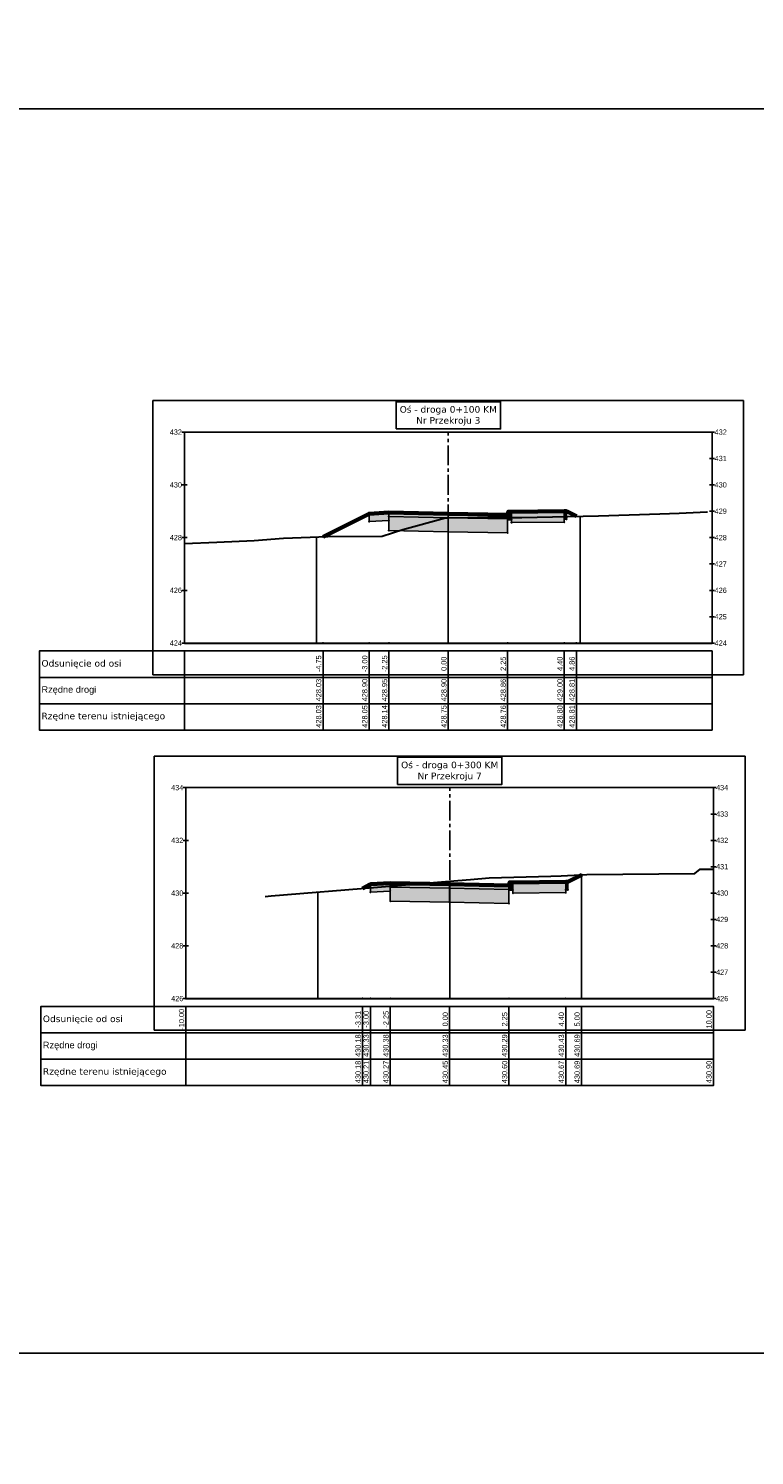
# Model space of a CAD drawing. Header units: metres. Extents: x 7331444 to 14836576, y 5479641 to 11132379.
# Tile 41 of 53: x 7418689 to 7418717, y 5566275 to 5566329. Entities that reach past the tile are written whole.
import ezdxf

# ---------------------------------------------------------------- set-up
doc = ezdxf.new("R2010")
doc.units = ezdxf.units.M
doc.linetypes.add('CENTER2', pattern=[1.125, 0.75, -0.125, 0.125, -0.125])
for name, color, linetype in [('C-DROGI-PRZEKROJE', 7, 'Continuous'), ('C-DROGI-PRZEKROJE-WIDOKI', 7, 'Continuous'), ('C-DROGI-PRZEKROJE-WIDOKI-ETYKIETY', 7, 'Continuous')]:
    doc.layers.add(name, color=color, linetype=linetype)

# ---------------------------------------------------------------- blocks, each defined once
blk = doc.blocks.new('*U802')
at = {"layer": 'C-DROGI-PRZEKROJE-WIDOKI', "color": 3, "linetype": 'Continuous', "lineweight": -3}
for p, q in [((11.2, 9.2), (-11.2, 9.2)), ((-11.2, 9.2), (-11.2, -1.2)), ((11.2, -1.2), (11.2, 9.2)), ((-11.2, -1.2), (11.2, -1.2))]:
    blk.add_line(p, q, dxfattribs=at)
at = {"layer": 'C-DROGI-PRZEKROJE-WIDOKI', "color": 7, "linetype": 'Continuous', "lineweight": -3}
for p, q in [((-10.1, 8), (-9.9, 8)), ((-10, 0), (-10, 8)), ((-10, 8), (10, 8)), ((9.9, 8), (10.1, 8)), ((10, 0), (10, 8)), ((9.9, 7), (10.1, 7)), ((-10.1, 6), (-9.9, 6)), ((9.9, 6), (10.1, 6)), ((9.9, 5), (10.1, 5)), ((-10.1, 4), (-9.9, 4)), ((9.9, 4), (10.1, 4)), ((9.9, 3), (10.1, 3)), ((-10.1, 2), (-9.9, 2)), ((9.9, 2), (10.1, 2)), ((9.9, 1), (10.1, 1)), ((-10.1, 0), (-9.9, 0)), ((9.9, 0), (10.1, 0))]:
    blk.add_line(p, q, dxfattribs=at)
at = {"layer": 'C-DROGI-PRZEKROJE-WIDOKI', "color": 7, "linetype": 'CENTER2', "lineweight": -3}
blk.add_line((0, 0), (0, 8), dxfattribs=at)
at = {"layer": 'C-DROGI-PRZEKROJE-WIDOKI', "color": 9, "linetype": 'Continuous', "lineweight": -3}
for p, q in [((10, 0), (10, 8)), ((0, 0), (0, 4.904)), ((0, 0), (0, 4.904)), ((5, 0), (5, 4.813)), ((-5, 0), (-5, 4.021)), ((-10, 0), (-10, 3.777))]:
    blk.add_line(p, q, dxfattribs=at)
at = {"layer": 'C-DROGI-PRZEKROJE-WIDOKI', "color": 7, "linetype": 'Continuous', "lineweight": 30}
blk.add_line((-10, 0), (10, 0), dxfattribs=at)
at = {"layer": 'C-DROGI-PRZEKROJE-WIDOKI', "color": 7, "linetype": 'Continuous', "lineweight": -3}
for points in [[(-1.98, 8.125), (1.98, 8.125), (1.98, 9.155), (-1.98, 9.155)], [(-10, -1.3), (-10, -0.3), (-15.5, -0.3), (-15.5, -1.3)], [(-10, -1.3), (10, -1.3), (10, -0.3), (-10, -0.3)], [(-10, -2.3), (-10, -1.3), (-15.5, -1.3), (-15.5, -2.3)], [(-10, -2.3), (10, -2.3), (10, -1.3), (-10, -1.3)], [(-10, -3.3), (-10, -2.3), (-15.5, -2.3), (-15.5, -3.3)], [(-10, -3.3), (10, -3.3), (10, -2.3), (-10, -2.3)]]:
    blk.add_3dface(points, dxfattribs=at)
for s, insert, char_height, attachment_point in [('{\\fVerdana|b0|i0|c0|p34;Oś - droga 0+100\\fVerdana|b0|i0|c238|p34; KM\\fVerdana|b0|i0|c0|p34;\\PNr Przekroju 3}', (0, 8.25), 0.25, 8), ('432', (-10.1, 8), 0.2, 6), ('432', (10.1, 8), 0.2, 4), ('431', (10.1, 7), 0.2, 4), ('430', (-10.1, 6), 0.2, 6), ('430', (10.1, 6), 0.2, 4), ('429', (10.1, 5), 0.2, 4), ('428', (-10.1, 4), 0.2, 6), ('428', (10.1, 4), 0.2, 4), ('427', (10.1, 3), 0.2, 4), ('426', (-10.1, 2), 0.2, 6), ('426', (10.1, 2), 0.2, 4), ('425', (10.1, 1), 0.2, 4), ('424', (-10.1, 0), 0.2, 6), ('424', (10.1, 0), 0.2, 4), ('{\\fVerdana|b0|i0|c238|p34;Odsunięcie od osi}', (-15.425, -0.8), 0.25, 4), ('{\\fArial|b0|i0|c238|p34;Rzędne drogi}', (-15.425, -1.8), 0.25, 4), ('{\\fVerdana|b0|i0|c238|p34;Rzędne terenu istniejącego}', (-15.425, -2.8), 0.25, 4)]:
    blk.add_mtext(s, dxfattribs=dict(at, insert=insert, char_height=char_height, attachment_point=attachment_point))
blk = doc.blocks.new('*U801')
at = {"layer": 'C-DROGI-PRZEKROJE', "linetype": 'Continuous', "lineweight": -3}
for points in [[(7418920.351, 5565931.819), (7418919.601, 5565931.774), (7418919.601, 5565931.474), (7418920.351, 5565931.519)], [(7418922.601, 5565931.774), (7418920.351, 5565931.819), (7418920.351, 5565931.794), (7418922.601, 5565931.749)], [(7418920.351, 5565931.794), (7418922.601, 5565931.749), (7418922.601, 5565931.724), (7418920.351, 5565931.769)], [(7418922.601, 5565931.724), (7418920.351, 5565931.769), (7418920.351, 5565931.669), (7418922.601, 5565931.624)], [(7418920.351, 5565931.669), (7418922.601, 5565931.624), (7418922.601, 5565931.094), (7418920.351, 5565931.139)], [(7418922.601, 5565931.774), (7418924.851, 5565931.729), (7418924.851, 5565931.704), (7418922.601, 5565931.749)], [(7418924.851, 5565931.704), (7418922.601, 5565931.749), (7418922.601, 5565931.724), (7418924.851, 5565931.679)], [(7418922.601, 5565931.724), (7418924.851, 5565931.679), (7418924.851, 5565931.579), (7418922.601, 5565931.624)], [(7418924.851, 5565931.579), (7418922.601, 5565931.624), (7418922.601, 5565931.094), (7418924.851, 5565931.049)], [(7418925.001, 5565931.549), (7418924.851, 5565931.549), (7418924.851, 5565931.729), (7418924.881, 5565931.849), (7418925.001, 5565931.849)], [(7418925.001, 5565931.849), (7418927.001, 5565931.869), (7418927.001, 5565931.459), (7418925.001, 5565931.439)], [(7418927.001, 5565931.869), (7418927.081, 5565931.869), (7418927.081, 5565931.569), (7418927.001, 5565931.569)]]:
    blk.add_hatch(color=252, dxfattribs=at).paths.add_polyline_path(points)
at = {"layer": 'C-DROGI-PRZEKROJE', "color": 9, "linetype": 'Continuous', "lineweight": -3}
for p, q in [((7418919.601, 5565931.774), (7418917.852, 5565930.9)), ((7418919.601, 5565931.774), (7418917.852, 5565930.9)), ((7418919.601, 5565931.774), (7418917.852, 5565930.9)), ((7418919.601, 5565931.774), (7418917.852, 5565930.9)), ((7418919.601, 5565931.774), (7418917.852, 5565930.9)), ((7418919.601, 5565931.774), (7418917.852, 5565930.9)), ((7418920.351, 5565931.819), (7418919.601, 5565931.774)), ((7418919.601, 5565931.774), (7418919.601, 5565931.474)), ((7418919.601, 5565931.474), (7418920.351, 5565931.519)), ((7418922.601, 5565931.774), (7418920.351, 5565931.819)), ((7418922.601, 5565931.774), (7418920.351, 5565931.819)), ((7418920.351, 5565931.819), (7418920.351, 5565931.794)), ((7418920.351, 5565931.519), (7418920.351, 5565931.819)), ((7418920.351, 5565931.794), (7418922.601, 5565931.749)), ((7418920.351, 5565931.794), (7418920.351, 5565931.769)), ((7418922.601, 5565931.724), (7418920.351, 5565931.769)), ((7418920.351, 5565931.769), (7418920.351, 5565931.669)), ((7418920.351, 5565931.669), (7418922.601, 5565931.624)), ((7418920.351, 5565931.139), (7418920.351, 5565931.669)), ((7418922.601, 5565931.749), (7418922.601, 5565931.774)), ((7418922.601, 5565931.774), (7418924.851, 5565931.729)), ((7418922.601, 5565931.774), (7418924.851, 5565931.729)), ((7418922.601, 5565931.749), (7418922.601, 5565931.774)), ((7418922.601, 5565931.749), (7418922.601, 5565931.724)), ((7418924.851, 5565931.704), (7418922.601, 5565931.749)), ((7418922.601, 5565931.749), (7418922.601, 5565931.724)), ((7418922.601, 5565931.624), (7418922.601, 5565931.724)), ((7418922.601, 5565931.724), (7418924.851, 5565931.679)), ((7418922.601, 5565931.624), (7418922.601, 5565931.724)), ((7418922.601, 5565931.624), (7418922.601, 5565931.094)), ((7418924.851, 5565931.579), (7418922.601, 5565931.624)), ((7418922.601, 5565931.624), (7418922.601, 5565931.094)), ((7418924.851, 5565931.729), (7418924.881, 5565931.849)), ((7418924.851, 5565931.729), (7418924.851, 5565931.704)), ((7418924.851, 5565931.549), (7418924.851, 5565931.729)), ((7418924.851, 5565931.704), (7418924.851, 5565931.679)), ((7418924.851, 5565931.679), (7418924.851, 5565931.579)), ((7418924.851, 5565931.049), (7418924.851, 5565931.579)), ((7418925.001, 5565931.549), (7418924.851, 5565931.549)), ((7418924.881, 5565931.849), (7418925.001, 5565931.849)), ((7418925.001, 5565931.849), (7418927.001, 5565931.869)), ((7418925.001, 5565931.849), (7418925.001, 5565931.549)), ((7418925.001, 5565931.439), (7418925.001, 5565931.849)), ((7418927.001, 5565931.459), (7418925.001, 5565931.439)), ((7418927.001, 5565931.869), (7418927.001, 5565931.459)), ((7418927.001, 5565931.569), (7418927.001, 5565931.869)), ((7418927.001, 5565931.869), (7418927.081, 5565931.869)), ((7418927.081, 5565931.569), (7418927.001, 5565931.569)), ((7418927.081, 5565931.869), (7418927.081, 5565931.569)), ((7418927.081, 5565931.869), (7418927.458, 5565931.68)), ((7418927.081, 5565931.869), (7418927.458, 5565931.68)), ((7418927.081, 5565931.869), (7418927.458, 5565931.68)), ((7418927.081, 5565931.869), (7418927.458, 5565931.68)), ((7418927.081, 5565931.869), (7418927.458, 5565931.68)), ((7418927.081, 5565931.869), (7418927.458, 5565931.68)), ((7418922.601, 5565931.094), (7418920.351, 5565931.139)), ((7418922.601, 5565931.094), (7418920.351, 5565931.139)), ((7418922.601, 5565931.094), (7418924.851, 5565931.049)), ((7418922.601, 5565931.094), (7418924.851, 5565931.049))]:
    blk.add_line(p, q, dxfattribs=at)
at = {"layer": 'C-DROGI-PRZEKROJE', "color": 53, "linetype": 'Continuous', "lineweight": -3}
for p, q in [((7418920.351, 5565931.819), (7418919.601, 5565931.774)), ((7418919.601, 5565931.774), (7418919.601, 5565931.474)), ((7418919.601, 5565931.474), (7418920.351, 5565931.519)), ((7418922.601, 5565931.774), (7418920.351, 5565931.819)), ((7418920.351, 5565931.819), (7418920.351, 5565931.794)), ((7418920.351, 5565931.519), (7418920.351, 5565931.819)), ((7418920.351, 5565931.794), (7418922.601, 5565931.749)), ((7418920.351, 5565931.794), (7418922.601, 5565931.749)), ((7418920.351, 5565931.769), (7418920.351, 5565931.794)), ((7418922.601, 5565931.724), (7418920.351, 5565931.769)), ((7418922.601, 5565931.724), (7418920.351, 5565931.769)), ((7418920.351, 5565931.769), (7418920.351, 5565931.669)), ((7418920.351, 5565931.669), (7418922.601, 5565931.624)), ((7418920.351, 5565931.669), (7418922.601, 5565931.624)), ((7418920.351, 5565931.139), (7418920.351, 5565931.669)), ((7418922.601, 5565931.749), (7418922.601, 5565931.774)), ((7418922.601, 5565931.774), (7418924.851, 5565931.729)), ((7418922.601, 5565931.749), (7418922.601, 5565931.774)), ((7418922.601, 5565931.749), (7418922.601, 5565931.724)), ((7418924.851, 5565931.704), (7418922.601, 5565931.749)), ((7418924.851, 5565931.704), (7418922.601, 5565931.749)), ((7418922.601, 5565931.749), (7418922.601, 5565931.724)), ((7418922.601, 5565931.624), (7418922.601, 5565931.724)), ((7418922.601, 5565931.724), (7418924.851, 5565931.679)), ((7418922.601, 5565931.724), (7418924.851, 5565931.679)), ((7418922.601, 5565931.624), (7418922.601, 5565931.724)), ((7418922.601, 5565931.624), (7418922.601, 5565931.094)), ((7418924.851, 5565931.579), (7418922.601, 5565931.624)), ((7418924.851, 5565931.579), (7418922.601, 5565931.624)), ((7418922.601, 5565931.624), (7418922.601, 5565931.094)), ((7418924.851, 5565931.729), (7418924.881, 5565931.849)), ((7418924.851, 5565931.729), (7418924.851, 5565931.704)), ((7418924.851, 5565931.549), (7418924.851, 5565931.729)), ((7418924.851, 5565931.679), (7418924.851, 5565931.704)), ((7418924.851, 5565931.679), (7418924.851, 5565931.579)), ((7418924.851, 5565931.049), (7418924.851, 5565931.579)), ((7418925.001, 5565931.549), (7418924.851, 5565931.549)), ((7418924.881, 5565931.849), (7418925.001, 5565931.849)), ((7418925.001, 5565931.849), (7418927.001, 5565931.869)), ((7418925.001, 5565931.849), (7418925.001, 5565931.549)), ((7418925.001, 5565931.439), (7418925.001, 5565931.849)), ((7418927.001, 5565931.459), (7418925.001, 5565931.439)), ((7418927.001, 5565931.869), (7418927.001, 5565931.459)), ((7418927.001, 5565931.869), (7418927.081, 5565931.869)), ((7418927.001, 5565931.569), (7418927.001, 5565931.869)), ((7418927.081, 5565931.569), (7418927.001, 5565931.569)), ((7418927.081, 5565931.869), (7418927.081, 5565931.569)), ((7418922.601, 5565931.094), (7418920.351, 5565931.139)), ((7418922.601, 5565931.094), (7418924.851, 5565931.049))]:
    blk.add_line(p, q, dxfattribs=at)
at = {"layer": 'C-DROGI-PRZEKROJE', "color": 9, "linetype": 'Continuous', "lineweight": -3}
for centre in [(7418919.601, 5565931.774), (7418919.601, 5565931.774), (7418919.601, 5565931.774), (7418919.601, 5565931.474), (7418920.351, 5565931.819), (7418920.351, 5565931.819), (7418920.351, 5565931.794), (7418920.351, 5565931.769), (7418920.351, 5565931.669), (7418920.351, 5565931.519), (7418922.601, 5565931.774), (7418922.601, 5565931.774), (7418922.601, 5565931.749), (7418922.601, 5565931.749), (7418922.601, 5565931.724), (7418922.601, 5565931.724), (7418922.601, 5565931.624), (7418922.601, 5565931.624), (7418924.851, 5565931.729), (7418924.851, 5565931.729), (7418924.851, 5565931.704), (7418924.851, 5565931.679), (7418924.851, 5565931.579), (7418924.851, 5565931.549), (7418924.881, 5565931.849), (7418925.001, 5565931.849), (7418925.001, 5565931.849), (7418925.001, 5565931.549), (7418925.001, 5565931.439), (7418927.001, 5565931.869), (7418927.001, 5565931.869), (7418927.001, 5565931.569), (7418927.001, 5565931.459), (7418927.081, 5565931.869), (7418927.081, 5565931.869), (7418927.081, 5565931.869), (7418927.081, 5565931.569), (7418927.458, 5565931.68), (7418927.458, 5565931.68), (7418917.852, 5565930.9), (7418917.852, 5565930.9), (7418920.351, 5565931.139), (7418922.601, 5565931.094), (7418922.601, 5565931.094), (7418924.851, 5565931.049)]:
    blk.add_circle(centre, 0.015, dxfattribs=at)
blk = doc.blocks.new('*U800')
at = {"layer": 'C-DROGI-PRZEKROJE', "color": 1, "linetype": 'Continuous', "lineweight": 60}
blk.add_lwpolyline([(7418917.852, 5565930.9), (7418919.601, 5565931.774), (7418920.351, 5565931.819), (7418922.601, 5565931.774), (7418924.851, 5565931.729), (7418924.881, 5565931.849), (7418925.001, 5565931.849), (7418927.001, 5565931.869), (7418927.081, 5565931.869), (7418927.458, 5565931.68)], dxfattribs=at)
blk = doc.blocks.new('*U790')
at = {"layer": 'C-DROGI-PRZEKROJE-WIDOKI', "color": 3, "linetype": 'Continuous', "lineweight": -3}
for p, q in [((11.2, 9.2), (-11.2, 9.2)), ((-11.2, 9.2), (-11.2, -1.2)), ((11.2, -1.2), (11.2, 9.2)), ((-11.2, -1.2), (11.2, -1.2))]:
    blk.add_line(p, q, dxfattribs=at)
at = {"layer": 'C-DROGI-PRZEKROJE-WIDOKI', "color": 7, "linetype": 'Continuous', "lineweight": -3}
for p, q in [((-10.1, 8), (-9.9, 8)), ((-10, 0), (-10, 8)), ((-10, 8), (10, 8)), ((9.9, 8), (10.1, 8)), ((10, 0), (10, 8)), ((9.9, 7), (10.1, 7)), ((-10.1, 6), (-9.9, 6)), ((9.9, 6), (10.1, 6)), ((9.9, 5), (10.1, 5)), ((-10.1, 4), (-9.9, 4)), ((9.9, 4), (10.1, 4)), ((9.9, 3), (10.1, 3)), ((-10.1, 2), (-9.9, 2)), ((9.9, 2), (10.1, 2)), ((9.9, 1), (10.1, 1)), ((-10.1, 0), (-9.9, 0)), ((9.9, 0), (10.1, 0))]:
    blk.add_line(p, q, dxfattribs=at)
at = {"layer": 'C-DROGI-PRZEKROJE-WIDOKI', "color": 9, "linetype": 'Continuous', "lineweight": -3}
for p, q in [((-10, 0), (-10, 8)), ((10, 0), (10, 4.905)), ((0, 0), (0, 4.449)), ((0, 0), (0, 4.449)), ((5, 0), (5, 4.694)), ((-5, 0), (-5, 4.041))]:
    blk.add_line(p, q, dxfattribs=at)
at = {"layer": 'C-DROGI-PRZEKROJE-WIDOKI', "color": 7, "linetype": 'CENTER2', "lineweight": -3}
blk.add_line((0, 0), (0, 8), dxfattribs=at)
at = {"layer": 'C-DROGI-PRZEKROJE-WIDOKI', "color": 7, "linetype": 'Continuous', "lineweight": 30}
blk.add_line((-10, 0), (10, 0), dxfattribs=at)
at = {"layer": 'C-DROGI-PRZEKROJE-WIDOKI', "color": 7, "linetype": 'Continuous', "lineweight": -3}
for points in [[(-1.98, 8.125), (1.98, 8.125), (1.98, 9.155), (-1.98, 9.155)], [(-10, -1.3), (-10, -0.3), (-15.5, -0.3), (-15.5, -1.3)], [(-10, -1.3), (10, -1.3), (10, -0.3), (-10, -0.3)], [(-10, -2.3), (-10, -1.3), (-15.5, -1.3), (-15.5, -2.3)], [(-10, -2.3), (10, -2.3), (10, -1.3), (-10, -1.3)], [(-10, -3.3), (-10, -2.3), (-15.5, -2.3), (-15.5, -3.3)], [(-10, -3.3), (10, -3.3), (10, -2.3), (-10, -2.3)]]:
    blk.add_3dface(points, dxfattribs=at)
for s, insert, char_height, attachment_point in [('{\\fVerdana|b0|i0|c0|p34;Oś - droga 0+300\\fVerdana|b0|i0|c238|p34; KM\\fVerdana|b0|i0|c0|p34;\\PNr Przekroju 7}', (0, 8.25), 0.25, 8), ('434', (-10.1, 8), 0.2, 6), ('434', (10.1, 8), 0.2, 4), ('433', (10.1, 7), 0.2, 4), ('432', (-10.1, 6), 0.2, 6), ('432', (10.1, 6), 0.2, 4), ('431', (10.1, 5), 0.2, 4), ('430', (-10.1, 4), 0.2, 6), ('430', (10.1, 4), 0.2, 4), ('429', (10.1, 3), 0.2, 4), ('428', (-10.1, 2), 0.2, 6), ('428', (10.1, 2), 0.2, 4), ('427', (10.1, 1), 0.2, 4), ('426', (-10.1, 0), 0.2, 6), ('426', (10.1, 0), 0.2, 4), ('{\\fVerdana|b0|i0|c238|p34;Odsunięcie od osi}', (-15.425, -0.8), 0.25, 4), ('{\\fArial|b0|i0|c238|p34;Rzędne drogi}', (-15.425, -1.8), 0.25, 4), ('{\\fVerdana|b0|i0|c238|p34;Rzędne terenu istniejącego}', (-15.425, -2.8), 0.25, 4)]:
    blk.add_mtext(s, dxfattribs=dict(at, insert=insert, char_height=char_height, attachment_point=attachment_point))
blk = doc.blocks.new('*U789')
at = {"layer": 'C-DROGI-PRZEKROJE', "linetype": 'Continuous', "lineweight": -3}
for points in [[(7418920.403, 5565917.764), (7418919.653, 5565917.719), (7418919.653, 5565917.419), (7418920.403, 5565917.464)], [(7418922.653, 5565917.719), (7418920.403, 5565917.764), (7418920.403, 5565917.739), (7418922.653, 5565917.694)], [(7418920.403, 5565917.739), (7418922.653, 5565917.694), (7418922.653, 5565917.669), (7418920.403, 5565917.714)], [(7418922.653, 5565917.669), (7418920.403, 5565917.714), (7418920.403, 5565917.614), (7418922.653, 5565917.569)], [(7418920.403, 5565917.614), (7418922.653, 5565917.569), (7418922.653, 5565917.039), (7418920.403, 5565917.084)], [(7418922.653, 5565917.719), (7418924.903, 5565917.674), (7418924.903, 5565917.649), (7418922.653, 5565917.694)], [(7418924.903, 5565917.649), (7418922.653, 5565917.694), (7418922.653, 5565917.669), (7418924.903, 5565917.624)], [(7418922.653, 5565917.669), (7418924.903, 5565917.624), (7418924.903, 5565917.524), (7418922.653, 5565917.569)], [(7418924.903, 5565917.524), (7418922.653, 5565917.569), (7418922.653, 5565917.039), (7418924.903, 5565916.994)], [(7418925.053, 5565917.494), (7418924.903, 5565917.494), (7418924.903, 5565917.674), (7418924.933, 5565917.794), (7418925.053, 5565917.794)], [(7418925.053, 5565917.794), (7418927.053, 5565917.814), (7418927.053, 5565917.404), (7418925.053, 5565917.384)], [(7418927.053, 5565917.814), (7418927.133, 5565917.814), (7418927.133, 5565917.514), (7418927.053, 5565917.514)]]:
    blk.add_hatch(color=252, dxfattribs=at).paths.add_polyline_path(points)
at = {"layer": 'C-DROGI-PRZEKROJE', "color": 9, "linetype": 'Continuous', "lineweight": -3}
for p, q in [((7418927.133, 5565917.814), (7418927.664, 5565918.08)), ((7418927.133, 5565917.814), (7418927.664, 5565918.08)), ((7418927.133, 5565917.814), (7418927.664, 5565918.08)), ((7418927.133, 5565917.814), (7418927.664, 5565918.08)), ((7418927.133, 5565917.814), (7418927.664, 5565918.08)), ((7418927.133, 5565917.814), (7418927.664, 5565918.08)), ((7418919.653, 5565917.719), (7418919.346, 5565917.566)), ((7418919.653, 5565917.719), (7418919.346, 5565917.566)), ((7418919.653, 5565917.719), (7418919.346, 5565917.566)), ((7418919.653, 5565917.719), (7418919.346, 5565917.566)), ((7418919.653, 5565917.719), (7418919.346, 5565917.566)), ((7418919.653, 5565917.719), (7418919.346, 5565917.566)), ((7418920.403, 5565917.764), (7418919.653, 5565917.719)), ((7418919.653, 5565917.719), (7418919.653, 5565917.419)), ((7418919.653, 5565917.419), (7418920.403, 5565917.464)), ((7418922.653, 5565917.719), (7418920.403, 5565917.764)), ((7418922.653, 5565917.719), (7418920.403, 5565917.764)), ((7418920.403, 5565917.764), (7418920.403, 5565917.739)), ((7418920.403, 5565917.464), (7418920.403, 5565917.764)), ((7418920.403, 5565917.739), (7418922.653, 5565917.694)), ((7418920.403, 5565917.739), (7418920.403, 5565917.714)), ((7418922.653, 5565917.669), (7418920.403, 5565917.714)), ((7418920.403, 5565917.714), (7418920.403, 5565917.614)), ((7418920.403, 5565917.614), (7418922.653, 5565917.569)), ((7418920.403, 5565917.084), (7418920.403, 5565917.614)), ((7418922.653, 5565917.694), (7418922.653, 5565917.719)), ((7418922.653, 5565917.719), (7418924.903, 5565917.674)), ((7418922.653, 5565917.719), (7418924.903, 5565917.674)), ((7418922.653, 5565917.694), (7418922.653, 5565917.719)), ((7418922.653, 5565917.694), (7418922.653, 5565917.669)), ((7418924.903, 5565917.649), (7418922.653, 5565917.694)), ((7418922.653, 5565917.694), (7418922.653, 5565917.669)), ((7418922.653, 5565917.569), (7418922.653, 5565917.669)), ((7418922.653, 5565917.669), (7418924.903, 5565917.624)), ((7418922.653, 5565917.569), (7418922.653, 5565917.669)), ((7418922.653, 5565917.569), (7418922.653, 5565917.039)), ((7418924.903, 5565917.524), (7418922.653, 5565917.569)), ((7418922.653, 5565917.569), (7418922.653, 5565917.039)), ((7418924.903, 5565917.674), (7418924.933, 5565917.794)), ((7418924.903, 5565917.674), (7418924.903, 5565917.649)), ((7418924.903, 5565917.494), (7418924.903, 5565917.674)), ((7418924.903, 5565917.649), (7418924.903, 5565917.624)), ((7418924.903, 5565917.624), (7418924.903, 5565917.524)), ((7418924.903, 5565916.994), (7418924.903, 5565917.524)), ((7418925.053, 5565917.494), (7418924.903, 5565917.494)), ((7418924.933, 5565917.794), (7418925.053, 5565917.794)), ((7418925.053, 5565917.794), (7418927.053, 5565917.814)), ((7418925.053, 5565917.794), (7418925.053, 5565917.494)), ((7418925.053, 5565917.384), (7418925.053, 5565917.794)), ((7418927.053, 5565917.404), (7418925.053, 5565917.384)), ((7418927.053, 5565917.814), (7418927.053, 5565917.404)), ((7418927.053, 5565917.514), (7418927.053, 5565917.814)), ((7418927.053, 5565917.814), (7418927.133, 5565917.814)), ((7418927.133, 5565917.514), (7418927.053, 5565917.514)), ((7418927.133, 5565917.814), (7418927.133, 5565917.514)), ((7418922.653, 5565917.039), (7418920.403, 5565917.084)), ((7418922.653, 5565917.039), (7418920.403, 5565917.084)), ((7418922.653, 5565917.039), (7418924.903, 5565916.994)), ((7418922.653, 5565917.039), (7418924.903, 5565916.994))]:
    blk.add_line(p, q, dxfattribs=at)
at = {"layer": 'C-DROGI-PRZEKROJE', "color": 53, "linetype": 'Continuous', "lineweight": -3}
for p, q in [((7418920.403, 5565917.764), (7418919.653, 5565917.719)), ((7418919.653, 5565917.719), (7418919.653, 5565917.419)), ((7418919.653, 5565917.419), (7418920.403, 5565917.464)), ((7418922.653, 5565917.719), (7418920.403, 5565917.764)), ((7418920.403, 5565917.764), (7418920.403, 5565917.739)), ((7418920.403, 5565917.464), (7418920.403, 5565917.764)), ((7418920.403, 5565917.739), (7418922.653, 5565917.694)), ((7418920.403, 5565917.739), (7418922.653, 5565917.694)), ((7418920.403, 5565917.714), (7418920.403, 5565917.739)), ((7418922.653, 5565917.669), (7418920.403, 5565917.714)), ((7418922.653, 5565917.669), (7418920.403, 5565917.714)), ((7418920.403, 5565917.714), (7418920.403, 5565917.614)), ((7418920.403, 5565917.614), (7418922.653, 5565917.569)), ((7418920.403, 5565917.614), (7418922.653, 5565917.569)), ((7418920.403, 5565917.084), (7418920.403, 5565917.614)), ((7418922.653, 5565917.694), (7418922.653, 5565917.719)), ((7418922.653, 5565917.719), (7418924.903, 5565917.674)), ((7418922.653, 5565917.694), (7418922.653, 5565917.719)), ((7418922.653, 5565917.694), (7418922.653, 5565917.669)), ((7418924.903, 5565917.649), (7418922.653, 5565917.694)), ((7418924.903, 5565917.649), (7418922.653, 5565917.694)), ((7418922.653, 5565917.694), (7418922.653, 5565917.669)), ((7418922.653, 5565917.569), (7418922.653, 5565917.669)), ((7418922.653, 5565917.669), (7418924.903, 5565917.624)), ((7418922.653, 5565917.669), (7418924.903, 5565917.624)), ((7418922.653, 5565917.569), (7418922.653, 5565917.669)), ((7418922.653, 5565917.569), (7418922.653, 5565917.039)), ((7418924.903, 5565917.524), (7418922.653, 5565917.569)), ((7418924.903, 5565917.524), (7418922.653, 5565917.569)), ((7418922.653, 5565917.569), (7418922.653, 5565917.039)), ((7418924.903, 5565917.674), (7418924.933, 5565917.794)), ((7418924.903, 5565917.674), (7418924.903, 5565917.649)), ((7418924.903, 5565917.494), (7418924.903, 5565917.674)), ((7418924.903, 5565917.624), (7418924.903, 5565917.649)), ((7418924.903, 5565917.624), (7418924.903, 5565917.524)), ((7418924.903, 5565916.994), (7418924.903, 5565917.524)), ((7418925.053, 5565917.494), (7418924.903, 5565917.494)), ((7418924.933, 5565917.794), (7418925.053, 5565917.794)), ((7418925.053, 5565917.794), (7418927.053, 5565917.814)), ((7418925.053, 5565917.794), (7418925.053, 5565917.494)), ((7418925.053, 5565917.384), (7418925.053, 5565917.794)), ((7418927.053, 5565917.404), (7418925.053, 5565917.384)), ((7418927.053, 5565917.814), (7418927.053, 5565917.404)), ((7418927.053, 5565917.814), (7418927.133, 5565917.814)), ((7418927.053, 5565917.514), (7418927.053, 5565917.814)), ((7418927.133, 5565917.514), (7418927.053, 5565917.514)), ((7418927.133, 5565917.814), (7418927.133, 5565917.514)), ((7418922.653, 5565917.039), (7418920.403, 5565917.084)), ((7418922.653, 5565917.039), (7418924.903, 5565916.994))]:
    blk.add_line(p, q, dxfattribs=at)
at = {"layer": 'C-DROGI-PRZEKROJE', "color": 9, "linetype": 'Continuous', "lineweight": -3}
for centre in [(7418927.664, 5565918.08), (7418927.664, 5565918.08), (7418919.346, 5565917.566), (7418919.346, 5565917.566), (7418919.653, 5565917.719), (7418919.653, 5565917.719), (7418919.653, 5565917.719), (7418919.653, 5565917.419), (7418920.403, 5565917.764), (7418920.403, 5565917.764), (7418920.403, 5565917.739), (7418920.403, 5565917.714), (7418920.403, 5565917.614), (7418920.403, 5565917.464), (7418922.653, 5565917.719), (7418922.653, 5565917.719), (7418922.653, 5565917.694), (7418922.653, 5565917.694), (7418922.653, 5565917.669), (7418922.653, 5565917.669), (7418922.653, 5565917.569), (7418922.653, 5565917.569), (7418924.903, 5565917.674), (7418924.903, 5565917.674), (7418924.903, 5565917.649), (7418924.903, 5565917.624), (7418924.903, 5565917.524), (7418924.903, 5565917.494), (7418924.933, 5565917.794), (7418925.053, 5565917.794), (7418925.053, 5565917.794), (7418925.053, 5565917.494), (7418925.053, 5565917.384), (7418927.053, 5565917.814), (7418927.053, 5565917.814), (7418927.053, 5565917.514), (7418927.053, 5565917.404), (7418927.133, 5565917.814), (7418927.133, 5565917.814), (7418927.133, 5565917.814), (7418927.133, 5565917.514), (7418920.403, 5565917.084), (7418922.653, 5565917.039), (7418922.653, 5565917.039), (7418924.903, 5565916.994)]:
    blk.add_circle(centre, 0.015, dxfattribs=at)
blk = doc.blocks.new('*U788')
at = {"layer": 'C-DROGI-PRZEKROJE', "color": 1, "linetype": 'Continuous', "lineweight": 60}
blk.add_lwpolyline([(7418919.346, 5565917.566), (7418919.653, 5565917.719), (7418920.403, 5565917.764), (7418922.653, 5565917.719), (7418924.903, 5565917.674), (7418924.933, 5565917.794), (7418925.053, 5565917.794), (7418927.053, 5565917.814), (7418927.133, 5565917.814), (7418927.664, 5565918.08)], dxfattribs=at)
blk = doc.blocks.new('*U770')
at = {"layer": 'C-DROGI-PRZEKROJE', "color": 74, "linetype": 'Continuous', "lineweight": 30}
blk.add_lwpolyline([(7418912.601, 5565930.647), (7418913.825, 5565930.696), (7418915.246, 5565930.754), (7418916.355, 5565930.85), (7418918.028, 5565930.905), (7418920.088, 5565930.93), (7418920.875, 5565931.178), (7418922.491, 5565931.62), (7418922.601, 5565931.62), (7418923.711, 5565931.63), (7418925.386, 5565931.633), (7418928.297, 5565931.699), (7418930.625, 5565931.77), (7418931.355, 5565931.8), (7418932.413, 5565931.842), (7418932.415, 5565931.843), (7418932.416, 5565931.843), (7418932.416, 5565931.843)], dxfattribs=at)
blk = doc.blocks.new('*U766')
at = {"layer": 'C-DROGI-PRZEKROJE', "color": 74, "linetype": 'Continuous', "lineweight": 30}
blk.add_lwpolyline([(7418915.654, 5565917.258), (7418915.89, 5565917.282), (7418919.923, 5565917.613), (7418922.653, 5565917.834), (7418923.446, 5565917.899), (7418924.145, 5565917.962), (7418926.486, 5565918.028), (7418926.879, 5565918.042), (7418927.859, 5565918.089), (7418931.944, 5565918.131), (7418932.153, 5565918.288), (7418932.653, 5565918.291)], dxfattribs=at)
blk = doc.blocks.new('*U744')
at = {"layer": 'C-DROGI-PRZEKROJE-WIDOKI-ETYKIETY', "color": 7, "linetype": 'Continuous', "lineweight": -3}
blk.add_line((7418922.601, 5565926.57), (7418922.601, 5565923.57), dxfattribs=at)
at = {"layer": 'C-DROGI-PRZEKROJE-WIDOKI-ETYKIETY', "color": 75, "linetype": 'Continuous', "lineweight": -3}
blk.add_circle((7418922.601, 5565926.87), 0.015, dxfattribs=at)
at = {"layer": 'C-DROGI-PRZEKROJE-WIDOKI-ETYKIETY', "color": 7, "linetype": 'Continuous', "lineweight": -3, "char_height": 0.2, "attachment_point": 5, "rotation": 90}
for s, insert in [('{\\fArial|b0|i0|c238|p34;0.00}', (7418922.436, 5565926.085)), ('{\\fArial|b0|i0|c238|p34;428.75}', (7418922.436, 5565924.085))]:
    blk.add_mtext(s, dxfattribs=dict(at, insert=insert))
at = {"layer": 'C-DROGI-PRZEKROJE-WIDOKI-ETYKIETY', "color": 1, "linetype": 'Continuous', "lineweight": -3, "insert": (7418922.436, 5565925.085), "char_height": 0.2, "attachment_point": 5, "rotation": 90}
blk.add_mtext('{\\fArial|b0|i0|c238|p34;428.90}', dxfattribs=at)
blk = doc.blocks.new('*U743')
at = {"layer": 'C-DROGI-PRZEKROJE-WIDOKI-ETYKIETY', "color": 7, "linetype": 'Continuous', "lineweight": -3}
blk.add_line((7418920.351, 5565926.57), (7418920.351, 5565923.57), dxfattribs=at)
at = {"layer": 'C-DROGI-PRZEKROJE-WIDOKI-ETYKIETY', "color": 75, "linetype": 'Continuous', "lineweight": -3}
blk.add_circle((7418920.351, 5565926.87), 0.015, dxfattribs=at)
at = {"layer": 'C-DROGI-PRZEKROJE-WIDOKI-ETYKIETY', "color": 7, "linetype": 'Continuous', "lineweight": -3, "char_height": 0.2, "attachment_point": 5, "rotation": 90}
for s, insert in [('{\\fArial|b0|i0|c238|p34;-2.25}', (7418920.186, 5565926.085)), ('{\\fArial|b0|i0|c238|p34;428.14}', (7418920.186, 5565924.085))]:
    blk.add_mtext(s, dxfattribs=dict(at, insert=insert))
at = {"layer": 'C-DROGI-PRZEKROJE-WIDOKI-ETYKIETY', "color": 1, "linetype": 'Continuous', "lineweight": -3, "insert": (7418920.186, 5565925.085), "char_height": 0.2, "attachment_point": 5, "rotation": 90}
blk.add_mtext('{\\fArial|b0|i0|c238|p34;428.95}', dxfattribs=at)
blk = doc.blocks.new('*U742')
at = {"layer": 'C-DROGI-PRZEKROJE-WIDOKI-ETYKIETY', "color": 7, "linetype": 'Continuous', "lineweight": -3}
blk.add_line((7418919.601, 5565926.57), (7418919.601, 5565923.57), dxfattribs=at)
at = {"layer": 'C-DROGI-PRZEKROJE-WIDOKI-ETYKIETY', "color": 75, "linetype": 'Continuous', "lineweight": -3}
blk.add_circle((7418919.601, 5565926.87), 0.015, dxfattribs=at)
at = {"layer": 'C-DROGI-PRZEKROJE-WIDOKI-ETYKIETY', "color": 7, "linetype": 'Continuous', "lineweight": -3, "char_height": 0.2, "attachment_point": 5, "rotation": 90}
for s, insert in [('{\\fArial|b0|i0|c238|p34;-3.00}', (7418919.436, 5565926.085)), ('{\\fArial|b0|i0|c238|p34;428.05}', (7418919.436, 5565924.085))]:
    blk.add_mtext(s, dxfattribs=dict(at, insert=insert))
at = {"layer": 'C-DROGI-PRZEKROJE-WIDOKI-ETYKIETY', "color": 1, "linetype": 'Continuous', "lineweight": -3, "insert": (7418919.436, 5565925.085), "char_height": 0.2, "attachment_point": 5, "rotation": 90}
blk.add_mtext('{\\fArial|b0|i0|c238|p34;428.90}', dxfattribs=at)
blk = doc.blocks.new('*U741')
at = {"layer": 'C-DROGI-PRZEKROJE-WIDOKI-ETYKIETY', "color": 7, "linetype": 'Continuous', "lineweight": -3}
blk.add_line((7418917.852, 5565926.57), (7418917.852, 5565923.57), dxfattribs=at)
at = {"layer": 'C-DROGI-PRZEKROJE-WIDOKI-ETYKIETY', "color": 75, "linetype": 'Continuous', "lineweight": -3}
blk.add_circle((7418917.852, 5565926.87), 0.015, dxfattribs=at)
at = {"layer": 'C-DROGI-PRZEKROJE-WIDOKI-ETYKIETY', "color": 7, "linetype": 'Continuous', "lineweight": -3, "char_height": 0.2, "attachment_point": 5, "rotation": 90}
for s, insert in [('{\\fArial|b0|i0|c238|p34;-4.75}', (7418917.687, 5565926.085)), ('{\\fArial|b0|i0|c238|p34;428.03}', (7418917.687, 5565924.085))]:
    blk.add_mtext(s, dxfattribs=dict(at, insert=insert))
at = {"layer": 'C-DROGI-PRZEKROJE-WIDOKI-ETYKIETY', "color": 1, "linetype": 'Continuous', "lineweight": -3, "insert": (7418917.687, 5565925.085), "char_height": 0.2, "attachment_point": 5, "rotation": 90}
blk.add_mtext('{\\fArial|b0|i0|c238|p34;428.03}', dxfattribs=at)
blk = doc.blocks.new('*U740')
at = {"layer": 'C-DROGI-PRZEKROJE-WIDOKI-ETYKIETY', "color": 7, "linetype": 'Continuous', "lineweight": -3}
blk.add_line((7418924.851, 5565926.57), (7418924.851, 5565923.57), dxfattribs=at)
at = {"layer": 'C-DROGI-PRZEKROJE-WIDOKI-ETYKIETY', "color": 75, "linetype": 'Continuous', "lineweight": -3}
blk.add_circle((7418924.851, 5565926.87), 0.015, dxfattribs=at)
at = {"layer": 'C-DROGI-PRZEKROJE-WIDOKI-ETYKIETY', "color": 7, "linetype": 'Continuous', "lineweight": -3, "char_height": 0.2, "attachment_point": 5, "rotation": 90}
for s, insert in [('{\\fArial|b0|i0|c238|p34;2.25}', (7418924.686, 5565926.085)), ('{\\fArial|b0|i0|c238|p34;428.76}', (7418924.686, 5565924.085))]:
    blk.add_mtext(s, dxfattribs=dict(at, insert=insert))
at = {"layer": 'C-DROGI-PRZEKROJE-WIDOKI-ETYKIETY', "color": 1, "linetype": 'Continuous', "lineweight": -3, "insert": (7418924.686, 5565925.085), "char_height": 0.2, "attachment_point": 5, "rotation": 90}
blk.add_mtext('{\\fArial|b0|i0|c238|p34;428.86}', dxfattribs=at)
blk = doc.blocks.new('*U739')
at = {"layer": 'C-DROGI-PRZEKROJE-WIDOKI-ETYKIETY', "color": 7, "linetype": 'Continuous', "lineweight": -3}
blk.add_line((7418927.001, 5565926.57), (7418927.001, 5565923.57), dxfattribs=at)
at = {"layer": 'C-DROGI-PRZEKROJE-WIDOKI-ETYKIETY', "color": 75, "linetype": 'Continuous', "lineweight": -3}
blk.add_circle((7418927.001, 5565926.87), 0.015, dxfattribs=at)
at = {"layer": 'C-DROGI-PRZEKROJE-WIDOKI-ETYKIETY', "color": 7, "linetype": 'Continuous', "lineweight": -3, "char_height": 0.2, "attachment_point": 5, "rotation": 90}
for s, insert in [('{\\fArial|b0|i0|c238|p34;4.40}', (7418926.836, 5565926.085)), ('{\\fArial|b0|i0|c238|p34;428.80}', (7418926.836, 5565924.085))]:
    blk.add_mtext(s, dxfattribs=dict(at, insert=insert))
at = {"layer": 'C-DROGI-PRZEKROJE-WIDOKI-ETYKIETY', "color": 1, "linetype": 'Continuous', "lineweight": -3, "insert": (7418926.836, 5565925.085), "char_height": 0.2, "attachment_point": 5, "rotation": 90}
blk.add_mtext('{\\fArial|b0|i0|c238|p34;429.00}', dxfattribs=at)
blk = doc.blocks.new('*U738')
at = {"layer": 'C-DROGI-PRZEKROJE-WIDOKI-ETYKIETY', "color": 7, "linetype": 'Continuous', "lineweight": -3}
blk.add_line((7418927.458, 5565926.57), (7418927.458, 5565923.57), dxfattribs=at)
at = {"layer": 'C-DROGI-PRZEKROJE-WIDOKI-ETYKIETY', "color": 75, "linetype": 'Continuous', "lineweight": -3}
blk.add_circle((7418927.458, 5565926.87), 0.015, dxfattribs=at)
at = {"layer": 'C-DROGI-PRZEKROJE-WIDOKI-ETYKIETY', "color": 7, "linetype": 'Continuous', "lineweight": -3, "char_height": 0.2, "attachment_point": 5, "rotation": 90}
for s, insert in [('{\\fArial|b0|i0|c238|p34;4.86}', (7418927.293, 5565926.085)), ('{\\fArial|b0|i0|c238|p34;428.81}', (7418927.293, 5565924.085))]:
    blk.add_mtext(s, dxfattribs=dict(at, insert=insert))
at = {"layer": 'C-DROGI-PRZEKROJE-WIDOKI-ETYKIETY', "color": 1, "linetype": 'Continuous', "lineweight": -3, "insert": (7418927.293, 5565925.085), "char_height": 0.2, "attachment_point": 5, "rotation": 90}
blk.add_mtext('{\\fArial|b0|i0|c238|p34;428.81}', dxfattribs=at)
blk = doc.blocks.new('*U710')
at = {"layer": 'C-DROGI-PRZEKROJE-WIDOKI-ETYKIETY', "color": 7, "linetype": 'Continuous', "lineweight": -3}
blk.add_line((7418922.653, 5565913.086), (7418922.653, 5565910.086), dxfattribs=at)
at = {"layer": 'C-DROGI-PRZEKROJE-WIDOKI-ETYKIETY', "color": 75, "linetype": 'Continuous', "lineweight": -3}
blk.add_circle((7418922.653, 5565913.386), 0.015, dxfattribs=at)
at = {"layer": 'C-DROGI-PRZEKROJE-WIDOKI-ETYKIETY', "color": 7, "linetype": 'Continuous', "lineweight": -3, "char_height": 0.2, "attachment_point": 5, "rotation": 90}
for s, insert in [('{\\fArial|b0|i0|c238|p34;0.00}', (7418922.488, 5565912.601)), ('{\\fArial|b0|i0|c238|p34;430.45}', (7418922.488, 5565910.601))]:
    blk.add_mtext(s, dxfattribs=dict(at, insert=insert))
at = {"layer": 'C-DROGI-PRZEKROJE-WIDOKI-ETYKIETY', "color": 1, "linetype": 'Continuous', "lineweight": -3, "insert": (7418922.488, 5565911.601), "char_height": 0.2, "attachment_point": 5, "rotation": 90}
blk.add_mtext('{\\fArial|b0|i0|c238|p34;430.33}', dxfattribs=at)
blk = doc.blocks.new('*U709')
at = {"layer": 'C-DROGI-PRZEKROJE-WIDOKI-ETYKIETY', "color": 7, "linetype": 'Continuous', "lineweight": -3}
blk.add_line((7418920.403, 5565913.086), (7418920.403, 5565910.086), dxfattribs=at)
at = {"layer": 'C-DROGI-PRZEKROJE-WIDOKI-ETYKIETY', "color": 75, "linetype": 'Continuous', "lineweight": -3}
blk.add_circle((7418920.403, 5565913.386), 0.015, dxfattribs=at)
at = {"layer": 'C-DROGI-PRZEKROJE-WIDOKI-ETYKIETY', "color": 7, "linetype": 'Continuous', "lineweight": -3, "char_height": 0.2, "attachment_point": 5, "rotation": 90}
for s, insert in [('{\\fArial|b0|i0|c238|p34;-2.25}', (7418920.238, 5565912.601)), ('{\\fArial|b0|i0|c238|p34;430.27}', (7418920.238, 5565910.601))]:
    blk.add_mtext(s, dxfattribs=dict(at, insert=insert))
at = {"layer": 'C-DROGI-PRZEKROJE-WIDOKI-ETYKIETY', "color": 1, "linetype": 'Continuous', "lineweight": -3, "insert": (7418920.238, 5565911.601), "char_height": 0.2, "attachment_point": 5, "rotation": 90}
blk.add_mtext('{\\fArial|b0|i0|c238|p34;430.38}', dxfattribs=at)
blk = doc.blocks.new('*U708')
at = {"layer": 'C-DROGI-PRZEKROJE-WIDOKI-ETYKIETY', "color": 7, "linetype": 'Continuous', "lineweight": -3}
blk.add_line((7418919.653, 5565913.086), (7418919.653, 5565910.086), dxfattribs=at)
at = {"layer": 'C-DROGI-PRZEKROJE-WIDOKI-ETYKIETY', "color": 75, "linetype": 'Continuous', "lineweight": -3}
blk.add_circle((7418919.653, 5565913.386), 0.015, dxfattribs=at)
at = {"layer": 'C-DROGI-PRZEKROJE-WIDOKI-ETYKIETY', "color": 7, "linetype": 'Continuous', "lineweight": -3, "char_height": 0.2, "attachment_point": 5, "rotation": 90}
for s, insert in [('{\\fArial|b0|i0|c238|p34;-3.00}', (7418919.488, 5565912.601)), ('{\\fArial|b0|i0|c238|p34;430.21}', (7418919.488, 5565910.601))]:
    blk.add_mtext(s, dxfattribs=dict(at, insert=insert))
at = {"layer": 'C-DROGI-PRZEKROJE-WIDOKI-ETYKIETY', "color": 1, "linetype": 'Continuous', "lineweight": -3, "insert": (7418919.488, 5565911.601), "char_height": 0.2, "attachment_point": 5, "rotation": 90}
blk.add_mtext('{\\fArial|b0|i0|c238|p34;430.33}', dxfattribs=at)
blk = doc.blocks.new('*U707')
at = {"layer": 'C-DROGI-PRZEKROJE-WIDOKI-ETYKIETY', "color": 7, "linetype": 'Continuous', "lineweight": -3}
blk.add_line((7418919.346, 5565913.086), (7418919.346, 5565910.086), dxfattribs=at)
at = {"layer": 'C-DROGI-PRZEKROJE-WIDOKI-ETYKIETY', "color": 75, "linetype": 'Continuous', "lineweight": -3}
blk.add_circle((7418919.346, 5565913.386), 0.015, dxfattribs=at)
at = {"layer": 'C-DROGI-PRZEKROJE-WIDOKI-ETYKIETY', "color": 7, "linetype": 'Continuous', "lineweight": -3, "char_height": 0.2, "attachment_point": 5, "rotation": 90}
for s, insert in [('{\\fArial|b0|i0|c238|p34;-3.31}', (7418919.181, 5565912.601)), ('{\\fArial|b0|i0|c238|p34;430.18}', (7418919.181, 5565910.601))]:
    blk.add_mtext(s, dxfattribs=dict(at, insert=insert))
at = {"layer": 'C-DROGI-PRZEKROJE-WIDOKI-ETYKIETY', "color": 1, "linetype": 'Continuous', "lineweight": -3, "insert": (7418919.181, 5565911.601), "char_height": 0.2, "attachment_point": 5, "rotation": 90}
blk.add_mtext('{\\fArial|b0|i0|c238|p34;430.18}', dxfattribs=at)
blk = doc.blocks.new('*U706')
at = {"layer": 'C-DROGI-PRZEKROJE-WIDOKI-ETYKIETY', "color": 7, "linetype": 'Continuous', "lineweight": -3}
blk.add_line((7418924.903, 5565913.086), (7418924.903, 5565910.086), dxfattribs=at)
at = {"layer": 'C-DROGI-PRZEKROJE-WIDOKI-ETYKIETY', "color": 75, "linetype": 'Continuous', "lineweight": -3}
blk.add_circle((7418924.903, 5565913.386), 0.015, dxfattribs=at)
at = {"layer": 'C-DROGI-PRZEKROJE-WIDOKI-ETYKIETY', "color": 7, "linetype": 'Continuous', "lineweight": -3, "char_height": 0.2, "attachment_point": 5, "rotation": 90}
for s, insert in [('{\\fArial|b0|i0|c238|p34;2.25}', (7418924.738, 5565912.601)), ('{\\fArial|b0|i0|c238|p34;430.60}', (7418924.738, 5565910.601))]:
    blk.add_mtext(s, dxfattribs=dict(at, insert=insert))
at = {"layer": 'C-DROGI-PRZEKROJE-WIDOKI-ETYKIETY', "color": 1, "linetype": 'Continuous', "lineweight": -3, "insert": (7418924.738, 5565911.601), "char_height": 0.2, "attachment_point": 5, "rotation": 90}
blk.add_mtext('{\\fArial|b0|i0|c238|p34;430.29}', dxfattribs=at)
blk = doc.blocks.new('*U705')
at = {"layer": 'C-DROGI-PRZEKROJE-WIDOKI-ETYKIETY', "color": 7, "linetype": 'Continuous', "lineweight": -3}
blk.add_line((7418927.053, 5565913.086), (7418927.053, 5565910.086), dxfattribs=at)
at = {"layer": 'C-DROGI-PRZEKROJE-WIDOKI-ETYKIETY', "color": 75, "linetype": 'Continuous', "lineweight": -3}
blk.add_circle((7418927.053, 5565913.386), 0.015, dxfattribs=at)
at = {"layer": 'C-DROGI-PRZEKROJE-WIDOKI-ETYKIETY', "color": 7, "linetype": 'Continuous', "lineweight": -3, "char_height": 0.2, "attachment_point": 5, "rotation": 90}
for s, insert in [('{\\fArial|b0|i0|c238|p34;4.40}', (7418926.888, 5565912.601)), ('{\\fArial|b0|i0|c238|p34;430.67}', (7418926.888, 5565910.601))]:
    blk.add_mtext(s, dxfattribs=dict(at, insert=insert))
at = {"layer": 'C-DROGI-PRZEKROJE-WIDOKI-ETYKIETY', "color": 1, "linetype": 'Continuous', "lineweight": -3, "insert": (7418926.888, 5565911.601), "char_height": 0.2, "attachment_point": 5, "rotation": 90}
blk.add_mtext('{\\fArial|b0|i0|c238|p34;430.43}', dxfattribs=at)
blk = doc.blocks.new('*U704')
at = {"layer": 'C-DROGI-PRZEKROJE-WIDOKI-ETYKIETY', "color": 7, "linetype": 'Continuous', "lineweight": -3}
blk.add_line((7418927.653, 5565913.086), (7418927.653, 5565910.086), dxfattribs=at)
at = {"layer": 'C-DROGI-PRZEKROJE-WIDOKI-ETYKIETY', "color": 75, "linetype": 'Continuous', "lineweight": -3}
blk.add_circle((7418927.653, 5565913.386), 0.015, dxfattribs=at)
at = {"layer": 'C-DROGI-PRZEKROJE-WIDOKI-ETYKIETY', "color": 7, "linetype": 'Continuous', "lineweight": -3, "char_height": 0.2, "attachment_point": 5, "rotation": 90}
for s, insert in [('{\\fArial|b0|i0|c238|p34;5.00}', (7418927.488, 5565912.601)), ('{\\fArial|b0|i0|c238|p34;430.69}', (7418927.488, 5565910.601))]:
    blk.add_mtext(s, dxfattribs=dict(at, insert=insert))
at = {"layer": 'C-DROGI-PRZEKROJE-WIDOKI-ETYKIETY', "color": 1, "linetype": 'Continuous', "lineweight": -3, "insert": (7418927.488, 5565911.601), "char_height": 0.2, "attachment_point": 5, "rotation": 90}
blk.add_mtext('{\\fArial|b0|i0|c238|p34;430.69}', dxfattribs=at)
blk = doc.blocks.new('*U703')
at = {"layer": 'C-DROGI-PRZEKROJE-WIDOKI-ETYKIETY', "color": 7, "linetype": 'Continuous', "lineweight": -3}
blk.add_line((7418932.653, 5565913.086), (7418932.653, 5565910.086), dxfattribs=at)
at = {"layer": 'C-DROGI-PRZEKROJE-WIDOKI-ETYKIETY', "color": 75, "linetype": 'Continuous', "lineweight": -3}
blk.add_circle((7418932.653, 5565913.386), 0.015, dxfattribs=at)
at = {"layer": 'C-DROGI-PRZEKROJE-WIDOKI-ETYKIETY', "color": 7, "linetype": 'Continuous', "lineweight": -3, "char_height": 0.2, "attachment_point": 5, "rotation": 90}
for s, insert in [('{\\fArial|b0|i0|c238|p34;10.00}', (7418932.488, 5565912.601)), ('{\\fArial|b0|i0|c238|p34;430.90}', (7418932.488, 5565910.601))]:
    blk.add_mtext(s, dxfattribs=dict(at, insert=insert))
at = {"layer": 'C-DROGI-PRZEKROJE-WIDOKI-ETYKIETY', "color": 1, "linetype": 'Continuous', "lineweight": -3, "insert": (7418932.488, 5565911.601), "char_height": 0.2, "attachment_point": 5, "rotation": 90}
blk.add_mtext('{\\fArial|b0|i0|c238|p34;}', dxfattribs=at)
blk = doc.blocks.new('*U702')
at = {"layer": 'C-DROGI-PRZEKROJE-WIDOKI-ETYKIETY', "color": 7, "linetype": 'Continuous', "lineweight": -3}
blk.add_line((7418912.653, 5565913.086), (7418912.653, 5565910.086), dxfattribs=at)
at = {"layer": 'C-DROGI-PRZEKROJE-WIDOKI-ETYKIETY', "color": 75, "linetype": 'Continuous', "lineweight": -3}
blk.add_circle((7418912.653, 5565913.386), 0.015, dxfattribs=at)
at = {"layer": 'C-DROGI-PRZEKROJE-WIDOKI-ETYKIETY', "color": 7, "linetype": 'Continuous', "lineweight": -3, "char_height": 0.2, "attachment_point": 5, "rotation": 90}
for s, insert in [('{\\fArial|b0|i0|c238|p34;-10.00}', (7418912.488, 5565912.601)), ('{\\fArial|b0|i0|c238|p34;}', (7418912.488, 5565910.601))]:
    blk.add_mtext(s, dxfattribs=dict(at, insert=insert))
at = {"layer": 'C-DROGI-PRZEKROJE-WIDOKI-ETYKIETY', "color": 1, "linetype": 'Continuous', "lineweight": -3, "insert": (7418912.488, 5565911.601), "char_height": 0.2, "attachment_point": 5, "rotation": 90}
blk.add_mtext('{\\fArial|b0|i0|c238|p34;}', dxfattribs=at)

msp = doc.modelspace()

# ---------------------------------------------------------------- linework, layer by layer
msp.add_lwpolyline([(7418614.124, 5566326.391), (7418869.514, 5566326.391), (7418869.514, 5566279.203), (7418614.124, 5566279.203)], close=True)
at = {"color": 6, "lineweight": 50}
msp.add_circle((7417939.891, 5566137.208), 86496.154, dxfattribs=at)

# ---------------------------------------------------------------- block references
at = {"layer": 'C-DROGI-PRZEKROJE', "color": 7, "linetype": 'Continuous', "lineweight": -3}
for name in ['*U770', '*U801', '*U800', '*U766', '*U789', '*U788']:
    msp.add_blockref(name, (-217.625, 379.262), dxfattribs=at)
at = {"layer": 'C-DROGI-PRZEKROJE-WIDOKI', "color": 7, "linetype": 'Continuous', "lineweight": -3}
for name, p in [('*U802', (7418704.976, 5566306.131)), ('*U790', (7418705.029, 5566292.647))]:
    msp.add_blockref(name, p, dxfattribs=at)
at = {"layer": 'C-DROGI-PRZEKROJE-WIDOKI-ETYKIETY', "color": 7, "linetype": 'Continuous', "lineweight": -3}
for name in ['*U741', '*U742', '*U743', '*U744', '*U740', '*U739', '*U738', '*U702', '*U707', '*U708', '*U709', '*U710', '*U706', '*U705', '*U704', '*U703']:
    msp.add_blockref(name, (-217.625, 379.262), dxfattribs=at)

doc.saveas('drawing.dxf')
